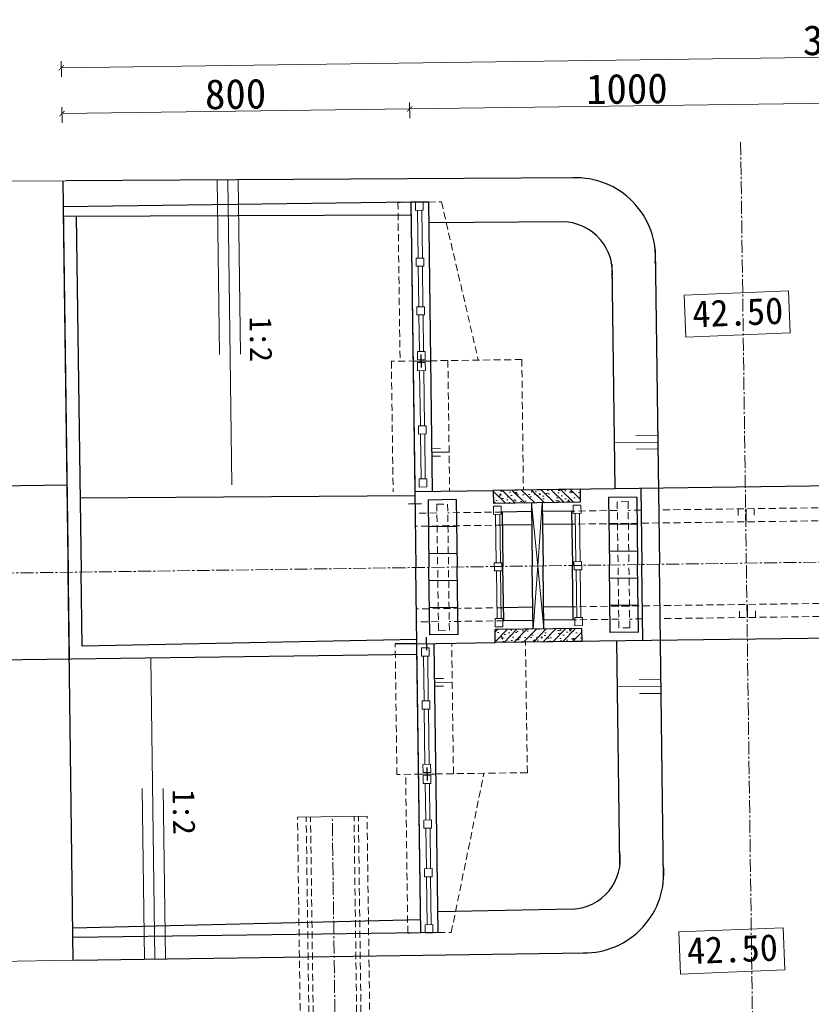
# Model space of a CAD drawing. Extents: x -13074 to 1448651, y 3648755 to 8081248.
# Tile 14 of 173: x 555848 to 556030, y 3858134 to 3858361. Entities that reach past the tile are written whole.
import ezdxf

# ---------------------------------------------------------------- set-up
doc = ezdxf.new("R2010")
doc.units = 0
doc.header["$PDMODE"] = 32
doc.header["$PDSIZE"] = 0.2
doc.linetypes.add('CENTER2', pattern=[1.125, 0.75, -0.125, 0.125, -0.125])
doc.linetypes.add('HIDDEN2', pattern=[0.1875, 0.125, -0.0625])
doc.layers.get('0').update_dxf_attribs({"linetype": 'CONTINUOUS'})
doc.layers.get('Defpoints').update_dxf_attribs({"linetype": 'CONTINUOUS'})
for name, color, linetype, lineweight in [('0.09标注线', 3, 'CONTINUOUS', 9), ('0.15红线', 1, 'CONTINUOUS', 15), ('0.15虚线', 1, 'HIDDEN2', 15), ('0.30粗线', 7, 'CONTINUOUS', 30), ('细实线', 3, 'CONTINUOUS', 20)]:
    doc.layers.add(name, color=color, linetype=linetype, lineweight=lineweight)
doc.layers.add('DMTZ', color=7, linetype='CONTINUOUS')
doc.styles.add('-仿宋_GB2312', font='FangSong_GB2312.ttf')
doc.linetypes.add('8411', pattern='A,1,[20,LINE.SHX,S=2,R=0,X=0,Y=0],2,[15,LINE.SHX,S=2,R=0,X=0,Y=0],1', length=4)
doc.dimstyles.new('副本 (5) (2) STANDARD', dxfattribs={"dimtxt": 2.3, "dimasz": 1, "dimexe": 1.25, "dimexo": 1.5, "dimgap": 0.2, "dimtad": 1, "dimdec": 1, "dimzin": 0, "dimdsep": 46, "dimtxsty": '-仿宋_GB2312', "dimblk": 'ARCHTICK', "dimcen": 0.09, "dimadec": 0, "dimazin": 0, "dimtfac": 1, "dimtdec": 1, "dimtix": 1, "dimtmove": 2, "dimatfit": 3, "dimfxl": 1.7, "dimfxlon": 1, "dimtolj": 1, "dimtzin": 0, "dimlwd": 9, "dimlwe": 9, "dimarcsym": 0})

# ---------------------------------------------------------------- blocks, each defined once
blk = doc.blocks.new('_ARCHTICK')
at = {"color": 0, "linetype": 'ByBlock', "const_width": 0.15}
blk.add_lwpolyline([(-0.5, -0.5), (0.5, 0.5)], dxfattribs=at)
blk = doc.blocks.new('*D1833')
at = {"layer": '0.09标注线', "color": 0, "linetype": 'Continuous', "lineweight": 9}
for p, q in [((555857.34, 3858337.09), (555857.29, 3858340.71)), ((555937.33, 3858338.17), (555937.28, 3858341.79)), ((555937.3, 3858340.27), (555857.31, 3858339.19))]:
    blk.add_line(p, q, dxfattribs=at)
at = {"layer": 'Defpoints', "color": 0, "linetype": 'Continuous', "lineweight": 13}
for p in [(555857.31, 3858339.19), (555857.51, 3858324.1, 0.15), (555937.59, 3858318.81)]:
    blk.add_point(p, dxfattribs=at)
at = {"layer": '0.09标注线', "color": 0, "linetype": 'Continuous', "lineweight": 9, "xscale": 1.21, "yscale": 1.21, "zscale": 1.21}
for p, rotation in [((555937.3, 3858340.27), 0.7712470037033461), ((555857.31, 3858339.19), 180.7712470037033)]:
    blk.add_blockref('_ARCHTICK', p, dxfattribs=dict(at, rotation=rotation))
at = {"layer": '0.09标注线', "color": 0, "linetype": 'Continuous', "lineweight": 13, "insert": (555897.25, 3858343.68), "char_height": 6.9, "attachment_point": 5, "rotation": 0.7712, "style": '-仿宋_GB2312'}
blk.add_mtext('\\A1;800', dxfattribs=at)
blk = doc.blocks.new('*D1834')
at = {"layer": '0.09标注线', "color": 0, "linetype": 'Continuous', "lineweight": 9}
for p, q in [((556217.14, 3858354.6), (555857.17, 3858349.75)), ((556217.16, 3858352.5), (556217.11, 3858356.12)), ((555857.2, 3858347.65), (555857.15, 3858351.27))]:
    blk.add_line(p, q, dxfattribs=at)
at = {"layer": 'Defpoints', "color": 0, "linetype": 'Continuous', "lineweight": 13}
for p in [(555857.17, 3858349.75), (556217.49, 3858328.58, -0.21), (555857.51, 3858324.1, -0.38)]:
    blk.add_point(p, dxfattribs=at)
at = {"layer": '0.09标注线', "color": 0, "linetype": 'Continuous', "lineweight": 9, "xscale": 1.21, "yscale": 1.21, "zscale": 1.21}
for p, rotation in [((556217.14, 3858354.6), 0.7712470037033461), ((555857.17, 3858349.75), 180.7712470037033)]:
    blk.add_blockref('_ARCHTICK', p, dxfattribs=dict(at, rotation=rotation))
at = {"layer": '0.09标注线', "color": 0, "linetype": 'Continuous', "lineweight": 13, "insert": (556037.1, 3858356.13), "char_height": 6.9, "attachment_point": 5, "rotation": 0.7712, "style": '-仿宋_GB2312'}
blk.add_mtext('\\A1;3600', dxfattribs=at)
blk = doc.blocks.new('*D1835')
at = {"layer": '0.09标注线', "color": 0, "linetype": 'Continuous', "lineweight": 9}
for p, q in [((556037.32, 3858339.51), (556037.27, 3858343.13)), ((555937.33, 3858338.17), (555937.28, 3858341.79)), ((556037.29, 3858341.61), (555937.3, 3858340.27))]:
    blk.add_line(p, q, dxfattribs=at)
at = {"layer": 'Defpoints', "color": 0, "linetype": 'Continuous', "lineweight": 13}
for p in [(555937.3, 3858340.27), (555938.49, 3858252.32, 0.06), (556038.48, 3858253.66)]:
    blk.add_point(p, dxfattribs=at)
at = {"layer": '0.09标注线', "color": 0, "linetype": 'Continuous', "lineweight": 9, "xscale": 1.21, "yscale": 1.21, "zscale": 1.21}
for p, rotation in [((555937.3, 3858340.27), 180.7712470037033), ((556037.29, 3858341.61), 0.7712470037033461)]:
    blk.add_blockref('_ARCHTICK', p, dxfattribs=dict(at, rotation=rotation))
at = {"layer": '0.09标注线', "color": 0, "linetype": 'Continuous', "lineweight": 13, "insert": (555987.25, 3858344.89), "char_height": 6.9, "attachment_point": 5, "rotation": 0.7712, "style": '-仿宋_GB2312'}
blk.add_mtext('\\A1;1000', dxfattribs=at)

msp = doc.modelspace()

# ---------------------------------------------------------------- hatches: boundary and pattern name
at = {"layer": '0.09标注线', "linetype": 'Continuous', "lineweight": 13}
h = msp.add_hatch(dxfattribs=at)
h.set_pattern_fill('AR-CONC', color=256, scale=0.02, angle=0.77125, style=0)
h.set_pattern_definition([(130.771, (555979.5325, 3858249.868), (-3.63907, -0.3678), [0.381, -4.191]), (185.771, (555979.5325, 3858249.868), (0.65336, 3.8303), [0.3048, -3.3528]), (80.32, (555979.2292, 3858249.8374), (-2.9857, 3.46246), [0.3238, -3.5618]), (134.587, (555979.519, 3858250.884), (-5.4098, -0.91375), [0.5715, -6.2865]), (84.136, (555979.068, 3858250.808), (-4.8143, 4.8842), [0.4857, -5.3427]), (189.587, (555979.519, 3858250.884), (-4.8143, 4.8841), [0.4572, -5.0292]), (159.771, (555979.0143, 3858250.6232), (-3.0045, -2.08594), [0.381, -4.191]), (214.771, (555979.0143, 3858250.623), (-1.2855, 3.6668), [0.3048, -3.3528]), (109.32, (555978.764, 3858250.4494), (-4.29, 1.58086), [0.3238, -3.5618]), (143.271, (555979.5325, 3858249.8681), (-0.08453, 1.690116), [0, -3.31216, 0, -3.4036, 0, -3.3655]), (173.271, (555979.5325, 3858249.8681), (-1.36324, 1.98544), [0, -1.94056, 0, -3.23596, 0, -1.2827]), (213.271, (555980.6652, 3858249.8833), (-2.710024, -0.15107), [0, -1.27, 0, -3.9624, 0, -5.2578]), (223.271, (555981.1732, 3858249.8902), (-2.96916, 0.4686), [0, -1.651, 0, -2.63144, 0, -3.7338])])
h.paths.add_polyline_path([(555976.493, 3858252.827), (555976.533, 3858249.828), (555976.533, 3858249.828), (555976.492, 3858252.827)])
h.paths.add_polyline_path([(555956.534, 3858249.558), (555956.494, 3858252.558), (555976.492, 3858252.827), (555976.533, 3858249.828)])
h = msp.add_hatch(dxfattribs=at)
h.set_pattern_fill('ANSI31', color=256, scale=0.5, angle=0.77125, style=0)
h.set_pattern_definition([(135.771, (555979.5325, 3858249.8681), (1.10732, 1.13754), [])])
h.paths.add_polyline_path([(555976.493, 3858252.827), (555976.533, 3858249.828), (555976.533, 3858249.828), (555976.492, 3858252.827)])
h.paths.add_polyline_path([(555956.534, 3858249.558), (555956.494, 3858252.558), (555976.492, 3858252.827), (555976.533, 3858249.828)])
h = msp.add_hatch(dxfattribs=at)
h.set_pattern_fill('AR-CONC', color=256, scale=0.02, angle=0.77125, style=0)
h.set_pattern_definition([(230.771, (555979.9228, 3858220.8707), (-3.64765, 0.2697), [0.381, -4.191]), (175.771, (555979.923, 3858220.8707), (0.7562, -3.8113), [0.3048, -3.3528]), (281.222, (555979.619, 3858220.8932), (-2.89144, -3.5416), [0.3238, -3.5618]), (226.955, (555979.9365, 3858219.855), (-5.4324, 0.7678), [0.5715, -6.2865]), (277.407, (555979.484, 3858219.919), (-4.681, -5.012), [0.4857, -5.3427]), (171.955, (555979.9365, 3858219.855), (-4.681, -5.012), [0.4572, -5.0292]), (201.771, (555979.425, 3858220.102), (-3.05955, 2.0043), [0.381, -4.191]), (146.771, (555979.425, 3858220.102), (-1.18634, -3.70006), [0.3048, -3.3528]), (252.223, (555979.1702, 3858220.269), (-4.2459, -1.69576), [0.3238, -3.5618]), (218.271, (555979.9228, 3858220.8707), (-0.039, -1.69178), [0, -3.31216, 0, -3.4036, 0, -3.3655]), (188.271, (555979.9228, 3858220.8707), (-1.3093, -2.02142), [0, -1.94056, 0, -3.23596, 0, -1.2827]), (148.271, (555981.0556, 3858220.886), (-2.71311, 0.07806), [0, -1.27, 0, -3.9624, 0, -5.2578]), (138.271, (555981.5635, 3858220.8928), (-2.95547, -0.54836), [0, -1.651, 0, -2.63144, 0, -3.7338])])
h.paths.add_polyline_path([(555976.964, 3858217.831), (555976.924, 3858220.83), (555976.923, 3858220.83), (555976.963, 3858217.831)])
h.paths.add_polyline_path([(555956.925, 3858220.561), (555956.965, 3858217.561), (555976.963, 3858217.831), (555976.923, 3858220.83)])
h = msp.add_hatch(dxfattribs=at)
h.set_pattern_fill('ANSI31', color=256, scale=0.5, angle=0.77125, style=0)
h.set_pattern_definition([(225.771, (555979.9228, 3858220.8707), (1.13754, -1.10732), [])])
h.paths.add_polyline_path([(555976.964, 3858217.831), (555976.924, 3858220.83), (555976.923, 3858220.83), (555976.963, 3858217.831)])
h.paths.add_polyline_path([(555956.925, 3858220.561), (555956.965, 3858217.561), (555976.963, 3858217.831), (555976.923, 3858220.83)])

# ---------------------------------------------------------------- linework, layer by layer
at = {"layer": '0.09标注线'}
for p, q in [((556024.412, 3858298.427), (556000.438, 3858297.446)), ((556024.808, 3858288.756), (556024.412, 3858298.427)), ((556000.438, 3858297.446), (556000.833, 3858287.776)), ((556000.833, 3858287.776), (556024.808, 3858288.756)), ((556023.183, 3858152.013, 0.297), (555999.208, 3858151.032, 0.297)), ((555999.208, 3858151.032, 0.297), (555999.604, 3858141.362, 0.297)), ((556023.578, 3858142.342, 0.297), (556023.183, 3858152.013, 0.297)), ((555999.604, 3858141.362, 0.297), (556023.578, 3858142.342, 0.297))]:
    msp.add_line(p, q, dxfattribs=at)
at = {"layer": '0.09标注线', "linetype": 'Continuous', "lineweight": 13}
for p, q in [((555942.354, 3858262.224, 0.297), (555944.354, 3858262.251, 0.297)), ((555942.366, 3858261.321, 0.297), (555946.366, 3858261.375, 0.297)), ((555942.378, 3858260.418, 0.297), (555944.378, 3858260.445, 0.297)), ((556012.832, 3858248.316, 0.834), (556012.853, 3858246.816, 0.834)), ((556014.672, 3858248.341, 0.834), (556014.712, 3858245.341, 0.834)), ((556016.511, 3858248.366, 0.834), (556016.532, 3858246.866, 0.834)), ((556015.008, 3858223.343, 0.834), (556014.968, 3858226.343, 0.834)), ((556013.169, 3858223.318, 0.834), (556013.149, 3858224.818, 0.834)), ((556016.848, 3858223.368, 0.834), (556016.828, 3858224.868, 0.834)), ((555943.066, 3858209.325, 0.297), (555945.066, 3858209.352, 0.297)), ((555943.078, 3858208.421, 0.297), (555947.078, 3858208.475, 0.297)), ((555943.09, 3858207.518, 0.297), (555945.09, 3858207.545, 0.297)), ((555911.492, 3858177.433, 0.894), (555927.491, 3858177.648, 0.894))]:
    msp.add_line(p, q, dxfattribs=at)
at = {"layer": '0.09标注线', "ltscale": 0.005}
for p, q in [((555965.284, 3858249.676, 0.634), (555966.729, 3858235.194, 1.124)), ((555966.729, 3858235.194, 1.636), (555967.784, 3858249.71, 0.613)), ((555965.674, 3858220.679, 0.634), (555966.729, 3858235.194, 1.124)), ((555966.729, 3858235.194, 1.636), (555968.174, 3858220.713, 0.613))]:
    msp.add_line(p, q, dxfattribs=at)
at = {"layer": '0.15红线', "color": 7}
for p, q in [((555939.087, 3858316.955, 0.597), (555939.235, 3858305.966, 0.597)), ((555940.204, 3858305.979, 0.597), (555940.056, 3858316.968, 0.597)), ((555939.26, 3858304.091, 0.597), (555939.386, 3858294.775, 0.597)), ((555940.354, 3858294.788, 0.597), (555940.229, 3858304.104, 0.597)), ((555939.411, 3858292.9, 0.597), (555939.524, 3858284.497, 0.597)), ((555940.493, 3858284.51, 0.597), (555940.38, 3858292.913, 0.597)), ((555939.583, 3858280.1, 0.597), (555939.754, 3858267.395, 0.597)), ((555940.723, 3858267.408, 0.597), (555940.552, 3858280.113, 0.597)), ((555939.779, 3858265.52, 0.597), (555939.918, 3858255.21, 0.597)), ((555940.887, 3858255.223, 0.597), (555940.748, 3858265.533, 0.597)), ((555957.207, 3858235.915, 0.26), (555957.057, 3858247.045, 0.26)), ((555958.025, 3858247.058, 0.26), (555958.175, 3858235.928, 0.26)), ((555975.533, 3858236.162, 0.26), (555975.383, 3858247.291, 0.26)), ((555976.352, 3858247.304, 0.26), (555976.502, 3858236.175, 0.26)), ((555975.706, 3858223.335, 0.26), (555975.558, 3858234.287, 0.26)), ((555976.527, 3858234.3, 0.26), (555976.674, 3858223.348, 0.26)), ((555957.379, 3858223.088, 0.26), (555957.232, 3858234.04, 0.26)), ((555958.201, 3858234.053, 0.26), (555958.348, 3858223.101, 0.26)), ((555940.605, 3858204.155, 0.597), (555940.467, 3858214.464, 0.597)), ((555941.435, 3858214.477, 0.597), (555941.574, 3858204.168, 0.597)), ((555940.802, 3858189.575, 0.597), (555940.631, 3858202.28, 0.597)), ((555941.599, 3858202.293, 0.597), (555941.77, 3858189.588, 0.597)), ((555940.974, 3858176.774, 0.597), (555940.861, 3858185.177, 0.597)), ((555941.83, 3858185.19, 0.597), (555941.943, 3858176.787, 0.597)), ((555941.125, 3858165.584, 0.597), (555940.999, 3858174.899, 0.597)), ((555941.968, 3858174.913, 0.597), (555942.093, 3858165.597, 0.597)), ((555941.298, 3858152.72, 0.597), (555941.15, 3858163.709, 0.597)), ((555942.119, 3858163.722, 0.597), (555942.267, 3858152.733, 0.597))]:
    msp.add_line(p, q, dxfattribs=at)
for points, elevation in [([(555938.626, 3858316.949), (555940.401, 3858316.972), (555940.375, 3858318.847), (555938.601, 3858318.823)], 0.634), ([(555938.799, 3858304.085), (555940.574, 3858304.108), (555940.549, 3858305.983), (555938.774, 3858305.959)], 0.634), ([(555938.95, 3858292.894), (555940.724, 3858292.918), (555940.699, 3858294.793), (555938.925, 3858294.769)], 0.634), ([(555939.088, 3858282.616), (555940.863, 3858282.64), (555940.838, 3858284.515), (555939.063, 3858284.491)], 0.634), ([(555939.122, 3858280.093), (555940.897, 3858280.117), (555940.872, 3858281.992), (555939.097, 3858281.968)], 0.634), ([(555939.318, 3858265.514), (555941.093, 3858265.537), (555941.068, 3858267.412), (555939.293, 3858267.388)], 0.634), ([(555939.483, 3858253.329), (555941.257, 3858253.353), (555941.232, 3858255.228), (555939.457, 3858255.204)], 0.634), ([(555956.596, 3858247.038), (555958.37, 3858247.062), (555958.345, 3858248.937), (555956.571, 3858248.913)], 0.297), ([(555974.922, 3858247.285), (555976.697, 3858247.309), (555976.672, 3858249.184), (555974.897, 3858249.16)], 0.297), ([(555956.771, 3858234.034), (555958.545, 3858234.058), (555958.52, 3858235.933), (555956.746, 3858235.909)], 0.297), ([(555975.097, 3858234.281), (555976.872, 3858234.305), (555976.847, 3858236.179), (555975.072, 3858236.155)], 0.297), ([(555956.918, 3858223.082), (555958.693, 3858223.106), (555958.718, 3858221.231), (555956.944, 3858221.207)], 0.297), ([(555975.245, 3858223.329), (555977.019, 3858223.353), (555977.045, 3858221.478), (555975.27, 3858221.454)], 0.297), ([(555939.981, 3858216.333), (555941.755, 3858216.357), (555941.78, 3858214.482), (555940.006, 3858214.458)], 0.634), ([(555940.145, 3858204.148), (555941.919, 3858204.172), (555941.944, 3858202.297), (555940.17, 3858202.274)], 0.634), ([(555940.341, 3858189.569), (555942.115, 3858189.592), (555942.141, 3858187.718), (555940.366, 3858187.694)], 0.634), ([(555940.375, 3858187.046), (555942.149, 3858187.07), (555942.175, 3858185.195), (555940.4, 3858185.171)], 0.634), ([(555940.513, 3858176.768), (555942.288, 3858176.792), (555942.313, 3858174.917), (555940.538, 3858174.893)], 0.634), ([(555940.664, 3858165.577), (555942.438, 3858165.601), (555942.464, 3858163.726), (555940.689, 3858163.703)], 0.634), ([(555940.837, 3858152.713), (555942.612, 3858152.737), (555942.637, 3858150.862), (555940.862, 3858150.839)], 0.634)]:
    msp.add_lwpolyline(points, close=True, dxfattribs=dict(at, elevation=elevation))
at = {"layer": '0.15虚线', "ltscale": 13}
for p, q in [((555937.592, 3858318.81, 0.297), (555934.591, 3858318.768, 0.081)), ((555934.591, 3858318.769, 0.081), (555935.07, 3858283.273, 0.323)), ((555934.591, 3858318.769, 0.081), (555935.083, 3858282.273, 0.33)), ((555941.591, 3858318.864, 0.297), (555944.591, 3858318.904, 0.297)), ((555941.591, 3858318.864, 0.297), (555944.591, 3858318.904, 0.297)), ((555944.591, 3858318.904, 0.297), (555953.082, 3858282.515, 0.634)), ((555963.083, 3858282.65, 0.285), (555933.083, 3858282.246, 0.335)), ((555933.083, 3858282.246, 0.335), (555933.487, 3858252.249, 0.297)), ((555946.082, 3858282.421, 0.297), (555946.486, 3858252.424, 0.297)), ((555963.083, 3858282.65, 0.296), (555963.443, 3858252.652, 0.323)), ((555943.525, 3858249.383, -0.304), (555946.027, 3858249.417, -0.304)), ((555943.525, 3858249.383, -0.304), (555943.721, 3858234.885, -0.304)), ((555946.027, 3858249.417, -0.304), (555946.222, 3858234.918, -0.304)), ((555985.048, 3858247.942, 0.297), (555974.547, 3858247.801, 0.672)), ((555987.522, 3858249.976, 0.297), (555985.021, 3858249.942, 0.297)), ((555985.021, 3858249.942, 0.297), (555985.216, 3858235.443, 0.297)), ((555987.522, 3858249.976, 0.297), (555987.718, 3858235.477, 0.297)), ((555990.549, 3858248.016, 0.297), (555987.549, 3858247.976, 0.297)), ((556038.545, 3858248.662, 0.834), (555994.549, 3858248.07, 0.834)), ((555943.552, 3858247.384, -0.518), (555938.554, 3858247.316, -0.143)), ((555958.574, 3858247.586, 0.712), (555946.053, 3858247.417, 0.881)), ((556038.585, 3858245.663, 0.834), (555974.591, 3858244.801, 0.834)), ((555958.602, 3858244.586, 0.834), (555938.595, 3858244.317, 0.834)), ((555943.916, 3858220.386, -0.304), (555943.721, 3858234.885, -0.304)), ((555946.417, 3858220.42, -0.304), (555946.222, 3858234.918, -0.304)), ((555985.412, 3858220.945, 0.297), (555985.216, 3858235.443, 0.297)), ((555987.913, 3858220.978, 0.297), (555987.718, 3858235.477, 0.297)), ((555958.857, 3858225.588, 0.834), (555938.85, 3858225.318, 0.834)), ((556038.841, 3858226.664, 0.834), (555974.847, 3858225.803, 0.834)), ((555985.385, 3858222.944, 0.297), (555974.883, 3858222.803, 0.672)), ((555990.886, 3858223.018, 0.297), (555987.886, 3858222.978, 0.297)), ((556038.882, 3858223.665, 0.834), (555994.886, 3858223.072, 0.834)), ((555943.889, 3858222.386, -0.518), (555938.891, 3858222.319, -0.143)), ((555958.911, 3858222.588, 0.712), (555946.39, 3858222.419, 0.881)), ((555987.913, 3858220.978, 0.297), (555985.412, 3858220.945, 0.297)), ((555943.916, 3858220.386, -0.304), (555946.417, 3858220.42, -0.304)), ((555934.362, 3858187.254, 0.335), (555933.958, 3858217.252, 0.297)), ((555947.361, 3858187.429, 0.297), (555946.957, 3858217.427, 0.297)), ((555964.362, 3858187.658, 0.296), (555963.914, 3858217.655, 0.323)), ((555964.362, 3858187.658, 0.285), (555934.362, 3858187.254, 0.335)), ((555936.852, 3858150.785, 0.081), (555936.362, 3858187.281, 0.33)), ((555946.852, 3858150.919, 0.297), (555954.36, 3858187.524, 0.634)), ((555936.852, 3858150.785, 0.081), (555936.376, 3858186.281, 0.323)), ((555925.884, 3858074.132, 0.894), (555924.491, 3858177.608, 0.894)), ((555926.884, 3858074.145, 0.894), (555925.491, 3858177.621, 0.894)), ((555928.843, 3858077.172, 0.894), (555927.491, 3858177.648, 0.894)), ((555912.845, 3858076.956, 0.894), (555911.492, 3858177.433, 0.894)), ((555914.885, 3858073.984, 0.894), (555913.492, 3858177.459, 0.894)), ((555915.885, 3858073.997, 0.894), (555914.492, 3858177.473, 0.894)), ((555939.853, 3858150.825, 0.297), (555936.852, 3858150.786, 0.081)), ((555943.853, 3858150.879, 0.297), (555946.852, 3858150.919, 0.297)), ((555943.853, 3858150.879, 0.297), (555946.852, 3858150.919, 0.297))]:
    msp.add_line(p, q, dxfattribs=at)
at = {"layer": '0.30粗线'}
for p, q in [((555857.514, 3858323.729), (555858.73, 3858233.741, 0.247)), ((555976.041, 3858324.437), (555858.21, 3858323.734)), ((555937.591, 3858318.81, 0.297), (555857.6, 3858317.733, 0.435)), ((555941.591, 3858318.864, 0.297), (555937.592, 3858318.81, 0.297)), ((555937.592, 3858318.81, 0.297), (555938.473, 3858253.316, 0.297)), ((555937.592, 3858318.81, 0.297), (555938.487, 3858252.316, 0.297)), ((555941.591, 3858318.864, 0.297), (555942.486, 3858252.37, 0.297)), ((555857.612, 3858316.733, 0.297), (555858.999, 3858213.742, 0.377)), ((555937.632, 3858315.81, 0.297), (555857.628, 3858315.555, 0.227)), ((555860.607, 3858315.564, 0.229), (555861.729, 3858233.781, 0.247)), ((555972.637, 3858314.293), (555941.655, 3858314.108)), ((555993.743, 3858307.951, 0.297), (555994.717, 3858235.571, 0.297)), ((555983.788, 3858304.539, 0.297), (555984.483, 3858252.935, 0.297)), ((555938.083, 3858282.313, 0.297), (555942.083, 3858282.367, 0.297)), ((555940, 3858280.839, 0.297), (555939.959, 3858283.838, 0.297)), ((555858.46, 3858253.739, 0.634), (555600.331, 3858250.264, 0.634)), ((555938.484, 3858252.316, 0.894), (555938.722, 3858234.817, 0.297)), ((555938.487, 3858252.316, 0.894), (555956.494, 3858252.558, 0.965)), ((556038.478, 3858253.662, 0.834), (555956.494, 3858252.558, 0.834)), ((555976.493, 3858252.827, 1.636), (555956.494, 3858252.558, 1.636)), ((555956.494, 3858252.558, 1.283), (555956.534, 3858249.558, 1.283)), ((555976.493, 3858252.827, 0.965), (555976.533, 3858249.828, 0.965)), ((555990.482, 3858253.016, 0.297), (555990.718, 3858235.517, 0.297)), ((555938.5, 3858251.316, 0.297), (555861.501, 3858250.779, 0.247)), ((555948.013, 3858250.444, -0.304), (555941.512, 3858250.356, -0.304)), ((555941.512, 3858250.356, -0.304), (555941.721, 3858234.858, -0.304)), ((555948.013, 3858250.444, -0.304), (555948.222, 3858234.945, -0.304)), ((555989.509, 3858251.002, 0.297), (555983.008, 3858250.915, 0.297)), ((555983.008, 3858250.915, 0.297), (555983.217, 3858235.416, 0.297)), ((555989.509, 3858251.002, 0.297), (555989.717, 3858235.504, 0.297)), ((555937.025, 3858249.477, 0.297), (555940.025, 3858249.517, 0.297)), ((555976.533, 3858249.828, 1.636), (555956.534, 3858249.558, 1.636)), ((555965.284, 3858249.676, 0.634), (555965.479, 3858235.178, 0.634)), ((555967.784, 3858249.71, 0.613), (555967.979, 3858235.211, 0.613)), ((555974.547, 3858247.801, 0.672), (555967.81, 3858247.71, 0.602)), ((555974.547, 3858247.801, 0.672), (555974.715, 3858235.302, 0.672)), ((555965.311, 3858247.676, 0.621), (555958.574, 3858247.586, 0.712)), ((555958.574, 3858247.586, 0.672), (555958.743, 3858235.087, 0.672)), ((555948.096, 3858244.244, -0.304), (555941.596, 3858244.157, -0.304)), ((555965.351, 3858244.677, 0.834), (555958.602, 3858244.586, 0.834)), ((555974.591, 3858244.801, 0.834), (555967.851, 3858244.71, 0.834)), ((555989.592, 3858244.803, 0.297), (555983.091, 3858244.716, 0.297)), ((555948.18, 3858238.045, -0.304), (555941.679, 3858237.957, -0.304)), ((555989.676, 3858238.604, 0.297), (555983.175, 3858238.516, 0.297)), ((555938.958, 3858217.319, 0.894), (555938.722, 3858234.817, 0.297)), ((555941.929, 3858219.359, -0.304), (555941.721, 3858234.858, -0.304)), ((555948.43, 3858219.447, -0.304), (555948.222, 3858234.945, -0.304)), ((555958.911, 3858222.588, 0.672), (555958.743, 3858235.087, 0.672)), ((555965.674, 3858220.679, 0.634), (555965.479, 3858235.178, 0.634)), ((555968.174, 3858220.713, 0.613), (555967.979, 3858235.211, 0.613)), ((555974.883, 3858222.803, 0.672), (555974.715, 3858235.302, 0.672)), ((555983.425, 3858219.918, 0.297), (555983.217, 3858235.416, 0.297)), ((555989.926, 3858220.005, 0.297), (555989.717, 3858235.504, 0.297)), ((555990.953, 3858218.019, 0.297), (555990.718, 3858235.517, 0.297)), ((555995.692, 3858163.191, 0.297), (555994.717, 3858235.571, 0.297)), ((555859.932, 3858144.483, 0.447), (555858.73, 3858233.741, 0.247)), ((555861.958, 3858216.782, 0.247), (555861.729, 3858233.781, 0.247)), ((555989.759, 3858232.404, 0.297), (555983.258, 3858232.317, 0.297)), ((555948.263, 3858231.846, -0.304), (555941.762, 3858231.758, -0.304)), ((555948.347, 3858225.646, -0.304), (555941.846, 3858225.559, -0.304)), ((555965.607, 3858225.678, 0.834), (555958.857, 3858225.588, 0.834)), ((555974.847, 3858225.803, 0.834), (555968.107, 3858225.712, 0.834)), ((555989.843, 3858226.205, 0.297), (555983.342, 3858226.117, 0.297)), ((555976.924, 3858220.83, 1.636), (555956.925, 3858220.561, 1.636)), ((555965.647, 3858222.679, 0.621), (555958.911, 3858222.588, 0.712)), ((555974.883, 3858222.803, 0.672), (555968.147, 3858222.712, 0.602)), ((555976.964, 3858217.831, 0.965), (555976.924, 3858220.83, 0.965)), ((555938.945, 3858218.319, 0.297), (555861.958, 3858216.782, 0.247)), ((555941.117, 3858218.848, 0.771), (555941.157, 3858215.848, 0.771)), ((555948.43, 3858219.447, -0.304), (555941.929, 3858219.359, -0.304)), ((555956.965, 3858217.561, 1.283), (555956.925, 3858220.561, 1.283)), ((556038.949, 3858218.665, 0.834), (555956.965, 3858217.561, 0.834)), ((555989.926, 3858220.005, 0.297), (555983.425, 3858219.918, 0.297)), ((555938.958, 3858217.319, 0.297), (555933.958, 3858217.252, 0.297)), ((555938.958, 3858217.319, 0.762), (555956.965, 3858217.561, 0.834)), ((555939.853, 3858150.825, 0.297), (555938.958, 3858217.319, 0.297)), ((555939.853, 3858150.825, 0.297), (555938.971, 3858216.319, 0.297)), ((555943.853, 3858150.879, 0.297), (555942.958, 3858217.373, 0.297)), ((555976.964, 3858217.831, 1.636), (555956.965, 3858217.561, 1.636)), ((555985.648, 3858166.334, 0.297), (555984.954, 3858217.938, 0.297)), ((555938.992, 3858214.819, 0.297), (555600.331, 3858210.26, 0.634)), ((555939.362, 3858187.322, 0.297), (555943.361, 3858187.376, 0.297)), ((555941.238, 3858188.847, 0.297), (555941.278, 3858185.847, 0.297)), ((555974.764, 3858156.284), (555943.789, 3858155.635)), ((555939.812, 3858153.825, 0.297), (555859.831, 3858151.927, 0.227)), ((555939.852, 3858150.825, 0.297), (555859.861, 3858149.748, 0.435)), ((555943.853, 3858150.879, 0.297), (555939.853, 3858150.825, 0.297)), ((555860.206, 3858144.532), (555977.703, 3858146.21))]:
    msp.add_line(p, q, dxfattribs=at)
for centre, radius, start, end in [((555975.535, 3858306.146), 18.298, 355.88181, 92.27116), ((555972.385, 3858302.753), 11.542, 352.64099, 88.74798), ((555974.201, 3858167.812), 11.542, 272.79451, 8.9015), ((555977.441, 3858164.505), 18.298, 269.27134, 5.66068)]:
    msp.add_arc(centre, radius, start, end, dxfattribs=at)
at = {"layer": 'DMTZ', "color": 7, "linetype": '8411', "lineweight": 13, "ltscale": 3}
for p, q in [((555858.21, 3858323.734), (555600.332, 3858322.195)), ((555600.332, 3858140.8), (555860.206, 3858144.532))]:
    msp.add_line(p, q, dxfattribs=at)
at = {"layer": '细实线', "color": 1, "linetype": 'CENTER2', "lineweight": 13, "ltscale": 4}
for p, q in [((556013.412, 3858332.658, 0.297), (556014.716, 3858235.84, 0.297)), ((555600.331, 3858230.262, 0.723), (556664.336, 3858244.585, 0.053)), ((556016.277, 3858119.852, 0.297), (556014.716, 3858235.84, 0.297)), ((555920.885, 3858074.064, 0.894), (555919.492, 3858177.54, 0.894))]:
    msp.add_line(p, q, dxfattribs=at)
at = {"layer": '细实线', "color": 3, "lineweight": 15}
for p, q in [((555893.018, 3858323.941, 0.347), (555893.559, 3858283.811, 0.347)), ((555895.445, 3858323.956, 0.347), (555896.389, 3858253.846, 0.347)), ((555897.872, 3858323.97, 0.347), (555898.412, 3858283.876, 0.347)), ((555994.34, 3858263.613, 0.297), (555984.341, 3858263.479, 0.297)), ((555994.318, 3858265.244, 0.297), (555989.318, 3858265.177, 0.297)), ((555994.36, 3858262.093, 0.297), (555989.361, 3858262.026, 0.297)), ((555878.707, 3858144.796), (555877.775, 3858214.025)), ((555995.095, 3858207.529, 0.297), (555985.096, 3858207.395, 0.297)), ((555995.074, 3858209.049, 0.297), (555990.075, 3858208.982, 0.297)), ((555995.117, 3858205.898, 0.297), (555990.117, 3858205.831, 0.297)), ((555876.28, 3858144.761), (555875.752, 3858183.995)), ((555881.133, 3858144.831), (555880.605, 3858184.06))]:
    msp.add_line(p, q, dxfattribs=at)

# ---------------------------------------------------------------- texts
at = {"layer": '0.09标注线', "style": '-仿宋_GB2312'}
for s, insert, char_height, width, attachment_point, rotation in [('42.50', (556023.078, 3858297.04), 6.156, 6.156, 3, 2.34134), ('1:2', (555905.599, 3858292.6, 0.347), 5.13, 5.13, 1, 270.77125), ('1:2', (555887.912, 3858183.889), 5.13, 5.13, 1, 270.77125), ('42.50', (556021.848, 3858150.626, 0.297), 6.156, 6.156, 3, 2.34134)]:
    msp.add_mtext(s, dxfattribs=dict(at, insert=insert, char_height=char_height, width=width, attachment_point=attachment_point, rotation=rotation))

# ---------------------------------------------------------------- dimensions: what is measured, and where the dimension line sits
at = {"layer": '0.09标注线', "linetype": 'Continuous', "lineweight": 13}
for base, p1, p2, picture, middle in [((555857.169, 3858349.753, 0.834), (556217.486, 3858328.578, 0.627), (555857.514, 3858324.104, 0.449), '*D1834', (556037.099, 3858356.126, 0.834)), ((555857.311, 3858339.191, 0.297), (555937.591, 3858318.81, 0.297), (555857.514, 3858324.104, 0.449), '*D1833', (555897.253, 3858343.679, 0.297)), ((555937.303, 3858340.268, 0.834), (556038.478, 3858253.662, 0.834), (555938.487, 3858252.316, 0.894), '*D1835', (555987.245, 3858344.89, 0.834))]:
    dim = msp.add_linear_dim(base=base, p1=p1, p2=p2, angle=180.77125, dimstyle='副本 (5) (2) STANDARD', override={"dimtxt": 6.9, "dimasz": 1.21, "dimexe": 1.52, "dimexo": 1.83, "dimgap": 0.5, "dimdec": 0, "dimlfac": 10, "dimfxl": 2.1}, dxfattribs=at)
    dim.commit()
    dim.dimension.update_dxf_attribs({"geometry": picture, "text_midpoint": middle})

doc.saveas('drawing.dxf')
